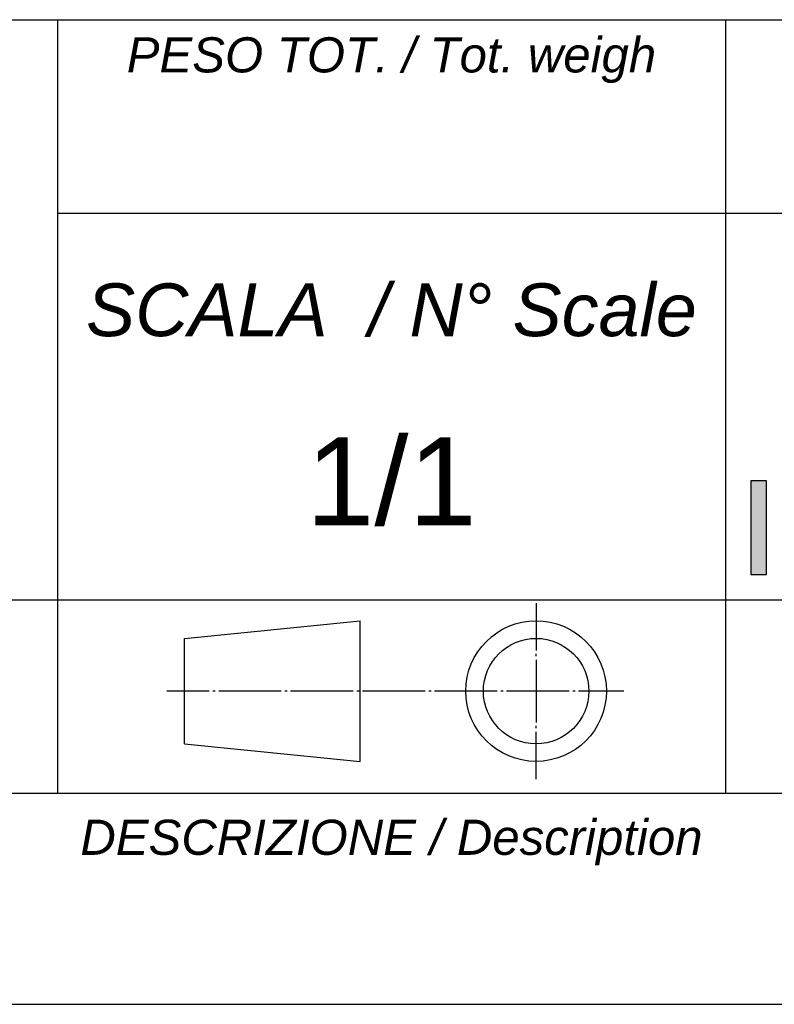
# Model space of a CAD drawing. Extents: x -1425 to 1181, y 8 to 1322.
# Tile 46 of 63: x 1063 to 1106, y 8 to 64. Entities that reach past the tile are written whole.
import ezdxf

# ---------------------------------------------------------------- set-up
doc = ezdxf.new("R2010")
doc.units = 0
doc.header["$LTSCALE"] = 65.395
doc.layers.get('0').update_dxf_attribs({"linetype": 'CONTINUOUS'})
doc.layers.add('7_ALL_NOTE', color=7, linetype='CONTINUOUS')
doc.styles.add('TEXTSTYLE_2', font='ariali.ttf')
doc.styles.add('TEXTSTYLE_3', font='arial.ttf')

# ---------------------------------------------------------------- blocks, each defined once
blk = doc.blocks.new('SICOR_LOGO_BL0', base_point=(1142.225, 40.445))
at = {"color": 1, "linetype": 'CONTINUOUS'}
for p, q in [((1105.336, 37.781), (1104.447, 37.781)), ((1104.447, 37.781), (1104.447, 32.448)), ((1105.336, 37.781), (1104.447, 37.781)), ((1104.447, 37.781), (1104.447, 32.448)), ((1104.447, 37.781), (1104.447, 32.448)), ((1105.336, 37.781), (1104.447, 37.781)), ((1105.336, 32.448), (1105.336, 37.781)), ((1105.336, 32.448), (1105.336, 37.781)), ((1105.336, 32.448), (1105.336, 37.781)), ((1104.447, 32.448), (1105.336, 32.448)), ((1104.447, 32.448), (1105.336, 32.448)), ((1104.447, 32.448), (1105.336, 32.448))]:
    blk.add_line(p, q, dxfattribs=at)
for points in [[(1104.447, 32.448), (1104.447, 37.781), (1105.336, 37.781)], [(1105.336, 37.781), (1105.336, 32.448), (1104.447, 32.448)]]:
    blk.add_solid(points, dxfattribs=at)
blk = doc.blocks.new('PROIEZIONE_01_BL1', base_point=(1084.228, 25.814))
at = {"color": 1, "linetype": 'CONTINUOUS'}
for p, q in [((1092.228, 30.814), (1092.228, 28.128)), ((1072.228, 28.814), (1082.228, 29.814)), ((1082.228, 21.814), (1082.228, 29.814)), ((1072.228, 22.814), (1072.228, 28.814)), ((1092.228, 27.794), (1092.228, 27.928)), ((1092.228, 27.594), (1092.228, 24.034)), ((1073.639, 25.814), (1071.228, 25.814)), ((1073.973, 25.814), (1073.839, 25.814)), ((1077.733, 25.814), (1074.173, 25.814)), ((1078.067, 25.814), (1077.933, 25.814)), ((1081.827, 25.814), (1078.267, 25.814)), ((1082.161, 25.814), (1082.027, 25.814)), ((1085.921, 25.814), (1082.361, 25.814)), ((1086.255, 25.814), (1086.121, 25.814)), ((1090.015, 25.814), (1086.455, 25.814)), ((1090.349, 25.814), (1090.215, 25.814)), ((1094.11, 25.814), (1090.549, 25.814)), ((1094.443, 25.814), (1094.31, 25.814)), ((1097.228, 25.814), (1094.643, 25.814)), ((1092.228, 23.7), (1092.228, 23.834)), ((1092.228, 20.814), (1092.228, 23.5)), ((1072.228, 22.814), (1082.228, 21.814))]:
    blk.add_line(p, q, dxfattribs=at)
for radius in [4, 3]:
    blk.add_circle((1092.228, 25.814), radius, dxfattribs=at)

msp = doc.modelspace()

# ---------------------------------------------------------------- linework, layer by layer
at = {"color": 2, "linetype": 'CONTINUOUS'}
for p, q in [((987, 64), (1181, 64)), ((1065, 64), (1065, 20)), ((1103, 64), (1103, 20)), ((1065, 53), (1181, 53)), ((987, 31), (1181, 31)), ((987, 20), (1181, 20)), ((987, 8), (1181, 8))]:
    msp.add_line(p, q, dxfattribs=at)
at = {"color": 7, "linetype": 'CONTINUOUS'}
msp.add_line((8, 8), (1181, 8), dxfattribs=at)

# ---------------------------------------------------------------- block references
at = {"color": 2, "linetype": 'CONTINUOUS'}
for name, p in [('SICOR_LOGO_BL0', (1142.225, 40.445)), ('PROIEZIONE_01_BL1', (1084.228, 25.814))]:
    msp.add_blockref(name, p, dxfattribs=at)

# ---------------------------------------------------------------- texts
at = {"layer": '7_ALL_NOTE', "color": 1, "linetype": 'CONTINUOUS', "attachment_point": 2}
for s, insert, char_height, width, style in [('PESO TOT. / Tot. weigh', (1084, 63), 2, 30.05948, 'TEXTSTYLE_2'), ('SCALA  / N° Scale', (1084, 49), 3, 34.68401, 'TEXTSTYLE_2'), ('1/1', (1084, 40.25), 5, 9.7026, 'TEXTSTYLE_3'), ('DESCRIZIONE / Description', (1084, 18.5), 2, 35.33829, 'TEXTSTYLE_2')]:
    msp.add_mtext(s, dxfattribs=dict(at, insert=insert, char_height=char_height, width=width, style=style))

doc.saveas('drawing.dxf')
